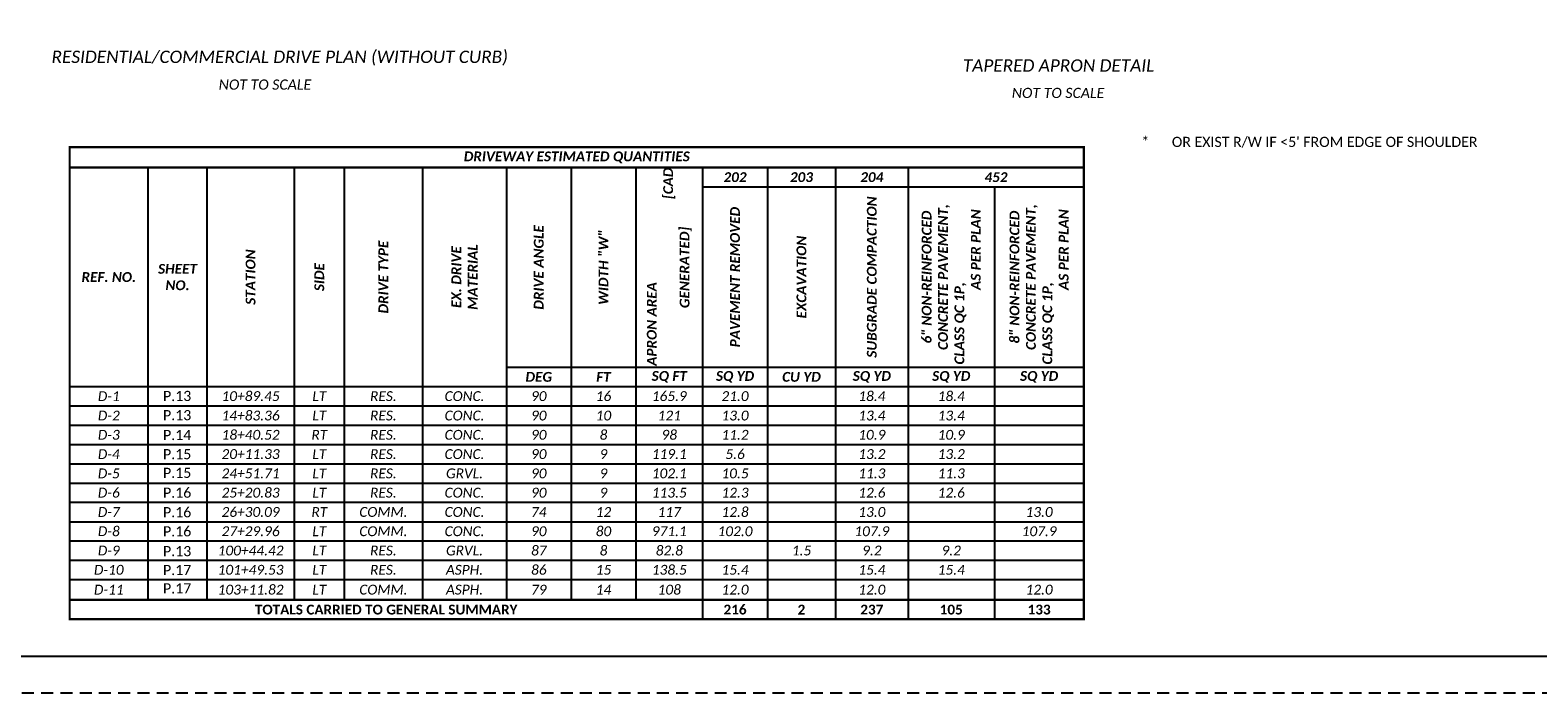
# Paper-space layout 'Layout1' of a CAD drawing. Header units: feet. Extents: x 0 to 48.5, y 0 to 22.
# Tile 2 of 4: x 11 to 31.7, y 0 to 9.1. Entities that reach past the tile are written whole.
import ezdxf
from ezdxf.enums import TextEntityAlignment as Align

# ---------------------------------------------------------------- set-up
doc = ezdxf.new("R2010")
doc.units = ezdxf.units.FT
doc.header["$MEASUREMENT"] = 0
doc.linetypes.add('cl20', pattern=[100, 5, -5, 80, -5, 5])
doc.linetypes.add('OhDOT_USTN3', pattern=[0.22, 0.165, -0.055])
for name, color, linetype in [('GE_X_CL_20', 7, 'cl20'), ('PV_P_Walk', 231, 'Continuous'), ('SH_Border', 7, 'Continuous'), ('SH_Cut_Line', 7, 'OhDOT_USTN3'), ('SH_Data', 7, 'Continuous')]:
    doc.layers.add(name, color=color, linetype=linetype)
doc.styles.add('Simplex Normal (0.14)', font='calibri.ttf', dxfattribs={"height": 0.14})
doc.styles.add('Slanted-Normal', font='calibrii.ttf', dxfattribs={"height": 0.14})
doc.styles.add('Slanted-Normal LS 0.50', font='calibrii.ttf', dxfattribs={"height": 0.14})
doc.styles.add('Slanted-Title', font='calibrii.ttf', dxfattribs={"height": 0.2})
doc.styles.add('Straight-Normal', font='calibri.ttf', dxfattribs={"height": 0.14})

# ---------------------------------------------------------------- blocks, each defined once
blk = doc.blocks.new('*A977')
at = {"layer": 'PV_P_Walk', "color": 7, "linetype": 'Continuous', "ltscale": 0.083333, "const_width": 0.0208}
blk.add_lwpolyline([(9.312, 0), (0, 0), (0, -4.333), (9.312, -4.333)], close=True, dxfattribs=at)
for points in [[(0, -0.188), (9.312, -0.188)], [(5.812, -0.188), (5.812, -4.333)], [(0, -4.156), (9.312, -4.156)]]:
    blk.add_lwpolyline(points, dxfattribs=at)
at = {"layer": 'PV_P_Walk', "color": 7, "linetype": 'Continuous', "ltscale": 0.083333}
for points in [[(0.719, -0.188), (0.719, -4.156)], [(1.26, -0.188), (1.26, -4.156)], [(2.062, -0.188), (2.062, -4.156)], [(2.521, -0.188), (2.521, -4.156)], [(3.24, -0.188), (3.24, -4.156)], [(4.01, -0.188), (4.01, -4.156)], [(4.604, -0.188), (4.604, -4.156)], [(5.198, -0.188), (5.198, -4.156)], [(6.406, -0.188), (6.406, -4.333)], [(7.031, -0.188), (7.031, -4.333)], [(7.698, -0.188), (7.698, -4.333)], [(5.812, -0.365), (9.312, -0.365)], [(8.49, -0.365), (8.49, -4.333)], [(4.01, -2.021), (9.312, -2.021)], [(0, -2.198), (9.312, -2.198)], [(0, -2.375), (9.312, -2.375)], [(0, -2.552), (9.312, -2.552)], [(0, -2.729), (9.312, -2.729)], [(0, -2.906), (9.312, -2.906)], [(0, -3.083), (9.312, -3.083)], [(0, -3.26), (9.312, -3.26)], [(0, -3.438), (9.312, -3.438)], [(0, -3.615), (9.312, -3.615)], [(0, -3.792), (9.312, -3.792)], [(0, -3.969), (9.312, -3.969)]]:
    blk.add_lwpolyline(points, dxfattribs=at)
at = {"layer": 'PV_P_Walk', "color": 7, "char_height": 0.09028, "attachment_point": 5, "style": 'Slanted-Normal'}
for s, insert in [('\\fCalibri|b1|i1|c0|p34;DRIVEWAY ESTIMATED QUANTITIES', (4.656, -0.094)), ('\\fCalibri|b1|i1|c0|p34;204', (7.365, -0.276)), ('\\fCalibri|b1|i1|c0|p34;452', (8.505, -0.276)), ('\\fCalibri|b1|i1|c0|p34;DEG', (4.307, -2.109)), ('\\fCalibri|b1|i1|c0|p34;FT', (4.901, -2.109)), ('\\fCalibri|b1|i1|c0|p34;SQ FT', (5.505, -2.109)), ('\\fCalibri|b1|i1|c0|p34;SQ YD', (6.109, -2.109)), ('\\fCalibri|b1|i1|c0|p34;CU YD', (6.719, -2.109)), ('\\fCalibri|b1|i1|c0|p34;SQ YD', (7.365, -2.109)), ('\\fCalibri|b1|i1|c0|p34;SQ YD', (8.094, -2.109)), ('\\fCalibri|b1|i1|c0|p34;SQ YD', (8.901, -2.109)), ('\\fCalibri|b0|i1|c0|p34;D-1', (0.359, -2.286)), ('\\fCalibri|b0|i1|c0|p34;10+89.45', (1.661, -2.286)), ('\\fCalibri|b0|i1|c0|p34;LT', (2.292, -2.286)), ('\\fCalibri|b0|i1|c0|p34;RES.', (2.88, -2.286)), ('\\fCalibri|b0|i1|c0|p34;CONC.', (3.625, -2.286)), ('\\fCalibri|b0|i1|c0|p34;90', (4.307, -2.286)), ('\\fCalibri|b0|i1|c0|p34;16', (4.901, -2.286)), ('\\fCalibri|b0|i1|c0|p34;165.9', (5.505, -2.286)), ('\\fCalibri|b0|i1|c0|p34;21.0', (6.109, -2.286)), ('\\fCalibri|b0|i1|c0|p34;18.4', (7.365, -2.286)), ('\\fCalibri|b0|i1|c0|p34;18.4', (8.094, -2.286)), ('\\fCalibri|b0|i1|c0|p34;D-2', (0.359, -2.464)), ('\\fCalibri|b0|i1|c0|p34;14+83.36', (1.661, -2.464)), ('\\fCalibri|b0|i1|c0|p34;LT', (2.292, -2.464)), ('\\fCalibri|b0|i1|c0|p34;RES.', (2.88, -2.464)), ('\\fCalibri|b0|i1|c0|p34;CONC.', (3.625, -2.464)), ('\\fCalibri|b0|i1|c0|p34;90', (4.307, -2.464)), ('\\fCalibri|b0|i1|c0|p34;10', (4.901, -2.464)), ('\\fCalibri|b0|i1|c0|p34;121', (5.505, -2.464)), ('\\fCalibri|b0|i1|c0|p34;13.0', (6.109, -2.464)), ('\\fCalibri|b0|i1|c0|p34;13.4', (7.365, -2.464)), ('\\fCalibri|b0|i1|c0|p34;13.4', (8.094, -2.464)), ('\\fCalibri|b0|i1|c0|p34;D-3', (0.359, -2.641)), ('\\fCalibri|b0|i1|c0|p34;18+40.52', (1.661, -2.641)), ('\\fCalibri|b0|i1|c0|p34;RT', (2.292, -2.641)), ('\\fCalibri|b0|i1|c0|p34;RES.', (2.88, -2.641)), ('\\fCalibri|b0|i1|c0|p34;CONC.', (3.625, -2.641)), ('\\fCalibri|b0|i1|c0|p34;90', (4.307, -2.641)), ('\\fCalibri|b0|i1|c0|p34;8', (4.901, -2.641)), ('\\fCalibri|b0|i1|c0|p34;98', (5.505, -2.641)), ('\\fCalibri|b0|i1|c0|p34;11.2', (6.109, -2.641)), ('\\fCalibri|b0|i1|c0|p34;10.9', (7.365, -2.641)), ('\\fCalibri|b0|i1|c0|p34;10.9', (8.094, -2.641)), ('\\fCalibri|b0|i1|c0|p34;D-4', (0.359, -2.818)), ('\\fCalibri|b0|i1|c0|p34;20+11.33', (1.661, -2.818)), ('\\fCalibri|b0|i1|c0|p34;LT', (2.292, -2.818)), ('\\fCalibri|b0|i1|c0|p34;RES.', (2.88, -2.818)), ('\\fCalibri|b0|i1|c0|p34;CONC.', (3.625, -2.818)), ('\\fCalibri|b0|i1|c0|p34;90', (4.307, -2.818)), ('\\fCalibri|b0|i1|c0|p34;9', (4.901, -2.818)), ('\\fCalibri|b0|i1|c0|p34;119.1', (5.505, -2.818)), ('\\fCalibri|b0|i1|c0|p34;5.6', (6.109, -2.818)), ('\\fCalibri|b0|i1|c0|p34;13.2', (7.365, -2.818)), ('\\fCalibri|b0|i1|c0|p34;13.2', (8.094, -2.818)), ('\\fCalibri|b0|i1|c0|p34;D-5', (0.359, -2.995)), ('\\fCalibri|b0|i1|c0|p34;24+51.71', (1.661, -2.995)), ('\\fCalibri|b0|i1|c0|p34;LT', (2.292, -2.995)), ('\\fCalibri|b0|i1|c0|p34;RES.', (2.88, -2.995)), ('\\fCalibri|b0|i1|c0|p34;GRVL.', (3.625, -2.995)), ('\\fCalibri|b0|i1|c0|p34;90', (4.307, -2.995)), ('\\fCalibri|b0|i1|c0|p34;9', (4.901, -2.995)), ('\\fCalibri|b0|i1|c0|p34;102.1', (5.505, -2.995)), ('\\fCalibri|b0|i1|c0|p34;10.5', (6.109, -2.995)), ('\\fCalibri|b0|i1|c0|p34;11.3', (7.365, -2.995)), ('\\fCalibri|b0|i1|c0|p34;11.3', (8.094, -2.995)), ('\\fCalibri|b0|i1|c0|p34;D-6', (0.359, -3.172)), ('\\fCalibri|b0|i1|c0|p34;25+20.83', (1.661, -3.172)), ('\\fCalibri|b0|i1|c0|p34;LT', (2.292, -3.172)), ('\\fCalibri|b0|i1|c0|p34;RES.', (2.88, -3.172)), ('\\fCalibri|b0|i1|c0|p34;CONC.', (3.625, -3.172)), ('\\fCalibri|b0|i1|c0|p34;90', (4.307, -3.172)), ('\\fCalibri|b0|i1|c0|p34;9', (4.901, -3.172)), ('\\fCalibri|b0|i1|c0|p34;113.5', (5.505, -3.172)), ('\\fCalibri|b0|i1|c0|p34;12.3', (6.109, -3.172)), ('\\fCalibri|b0|i1|c0|p34;12.6', (7.365, -3.172)), ('\\fCalibri|b0|i1|c0|p34;12.6', (8.094, -3.172)), ('\\fCalibri|b0|i1|c0|p34;D-7', (0.359, -3.349)), ('\\fCalibri|b0|i1|c0|p34;26+30.09', (1.661, -3.349)), ('\\fCalibri|b0|i1|c0|p34;RT', (2.292, -3.349)), ('\\fCalibri|b0|i1|c0|p34;COMM.', (2.88, -3.349)), ('\\fCalibri|b0|i1|c0|p34;CONC.', (3.625, -3.349)), ('\\fCalibri|b0|i1|c0|p34;74', (4.307, -3.349)), ('\\fCalibri|b0|i1|c0|p34;12', (4.901, -3.349)), ('\\fCalibri|b0|i1|c0|p34;117', (5.505, -3.349)), ('\\fCalibri|b0|i1|c0|p34;12.8', (6.109, -3.349)), ('\\fCalibri|b0|i1|c0|p34;13.0', (7.365, -3.349)), ('\\fCalibri|b0|i1|c0|p34;13.0', (8.901, -3.349)), ('\\fCalibri|b0|i1|c0|p34;D-8', (0.359, -3.526)), ('\\fCalibri|b0|i1|c0|p34;27+29.96', (1.661, -3.526)), ('\\fCalibri|b0|i1|c0|p34;LT', (2.292, -3.526)), ('\\fCalibri|b0|i1|c0|p34;COMM.', (2.88, -3.526)), ('\\fCalibri|b0|i1|c0|p34;CONC.', (3.625, -3.526)), ('\\fCalibri|b0|i1|c0|p34;90', (4.307, -3.526)), ('\\fCalibri|b0|i1|c0|p34;80', (4.901, -3.526)), ('\\fCalibri|b0|i1|c0|p34;971.1', (5.505, -3.526)), ('\\fCalibri|b0|i1|c0|p34;102.0', (6.109, -3.526)), ('\\fCalibri|b0|i1|c0|p34;107.9', (7.365, -3.526)), ('\\fCalibri|b0|i1|c0|p34;107.9', (8.901, -3.526)), ('\\fCalibri|b0|i1|c0|p34;D-9', (0.359, -3.703)), ('\\fCalibri|b0|i1|c0|p34;100+44.42', (1.661, -3.703)), ('\\fCalibri|b0|i1|c0|p34;LT', (2.292, -3.703)), ('\\fCalibri|b0|i1|c0|p34;RES.', (2.88, -3.703)), ('\\fCalibri|b0|i1|c0|p34;GRVL.', (3.625, -3.703)), ('\\fCalibri|b0|i1|c0|p34;87', (4.307, -3.703)), ('\\fCalibri|b0|i1|c0|p34;8', (4.901, -3.703)), ('\\fCalibri|b0|i1|c0|p34;82.8', (5.505, -3.703)), ('\\fCalibri|b0|i1|c0|p34;1.5', (6.719, -3.703)), ('\\fCalibri|b0|i1|c0|p34;9.2', (7.365, -3.703)), ('\\fCalibri|b0|i1|c0|p34;9.2', (8.094, -3.703)), ('\\fCalibri|b0|i1|c0|p34;D-10', (0.359, -3.88)), ('\\fCalibri|b0|i1|c0|p34;101+49.53', (1.661, -3.88)), ('\\fCalibri|b0|i1|c0|p34;LT', (2.292, -3.88)), ('\\fCalibri|b0|i1|c0|p34;RES.', (2.88, -3.88)), ('\\fCalibri|b0|i1|c0|p34;ASPH.', (3.625, -3.88)), ('\\fCalibri|b0|i1|c0|p34;86', (4.307, -3.88)), ('\\fCalibri|b0|i1|c0|p34;15', (4.901, -3.88)), ('\\fCalibri|b0|i1|c0|p34;138.5', (5.505, -3.88)), ('\\fCalibri|b0|i1|c0|p34;15.4', (6.109, -3.88)), ('\\fCalibri|b0|i1|c0|p34;15.4', (7.365, -3.88)), ('\\fCalibri|b0|i1|c0|p34;15.4', (8.094, -3.88)), ('\\fCalibri|b0|i1|c0|p34;D-11', (0.359, -4.062)), ('\\fCalibri|b0|i1|c0|p34;103+11.82', (1.661, -4.062)), ('\\fCalibri|b0|i1|c0|p34;LT', (2.292, -4.062)), ('\\fCalibri|b0|i1|c0|p34;COMM.', (2.88, -4.062)), ('\\fCalibri|b0|i1|c0|p34;ASPH.', (3.625, -4.062)), ('\\fCalibri|b0|i1|c0|p34;79', (4.307, -4.062)), ('\\fCalibri|b0|i1|c0|p34;14', (4.901, -4.062)), ('\\fCalibri|b0|i1|c0|p34;108', (5.505, -4.062)), ('\\fCalibri|b0|i1|c0|p34;12.0', (6.109, -4.062)), ('\\fCalibri|b0|i1|c0|p34;12.0', (7.365, -4.062)), ('\\fCalibri|b0|i1|c0|p34;12.0', (8.901, -4.062)), ('\\fCalibri|b1|i0|c0|p34;TOTALS CARRIED TO GENERAL SUMMARY', (2.906, -4.245)), ('\\fCalibri|b1|i0|c0|p34;216', (6.109, -4.245)), ('\\fCalibri|b1|i0|c0|p34;2', (6.719, -4.245)), ('\\fCalibri|b1|i0|c0|p34;237', (7.365, -4.245)), ('\\fCalibri|b1|i0|c0|p34;105', (8.094, -4.245)), ('\\fCalibri|b1|i0|c0|p34;133', (8.901, -4.245))]:
    blk.add_mtext(s, dxfattribs=dict(at, insert=insert))
for s, insert, width in [('\\fCalibri|b1|i1|c0|p34;202', (6.109, -0.276), 0.51042), ('\\fCalibri|b1|i1|c0|p34;203', (6.719, -0.276), 0.54167), ('\\fCalibri|b1|i1|c0|p34;SHEET NO.', (0.99, -1.193), 0.45833), ('\\fCalibri|b1|i1|c0|p34;REF. NO.', (0.359, -1.193), 0.63542)]:
    blk.add_mtext(s, dxfattribs=dict(at, insert=insert, width=width))
at = {"layer": 'PV_P_Walk', "color": 7, "attachment_point": 5, "rotation": 90, "style": 'Slanted-Normal'}
for s, insert, char_height, width in [('\\fCalibri|b1|i1|c0|p34;APRON AREA                                                                                    [CAD GENERATED]', (5.505, -1.104), 0.090278, 1.83333), ('\\fCalibri|b1|i1|c0|p34;SUBGRADE COMPACTION', (7.365, -1.193), 0.09028, 1.65625), ('\\fCalibri|b1|i1|c0|p34;6" NON-REINFORCED CONCRETE PAVEMENT, CLASS QC 1P,                                             AS PER PLAN', (8.094, -1.193), 0.090278, 1.65625), ('\\fCalibri|b1|i1|c0|p34;8" NON-REINFORCED CONCRETE PAVEMENT, CLASS QC 1P,                                             AS PER PLAN', (8.901, -1.193), 0.090278, 1.65625), ('\\fCalibri|b1|i1|c0|p34;PAVEMENT REMOVED', (6.109, -1.193), 0.09028, 1.65625), ('\\fCalibri|b1|i1|c0|p34;EX. DRIVE^JMATERIAL', (3.625, -1.193), 0.09028, 2.01042), ('\\fCalibri|b1|i1|c0|p34;EXCAVATION', (6.719, -1.193), 0.09028, 1.65625)]:
    blk.add_mtext(s, dxfattribs=dict(at, insert=insert, char_height=char_height, width=width))
at = {"layer": 'PV_P_Walk', "color": 7, "char_height": 0.09028, "attachment_point": 5, "rotation": 90, "style": 'Slanted-Normal'}
for s, insert in [('\\fCalibri|b1|i1|c0|p34;DRIVE ANGLE', (4.307, -1.104)), ('\\fCalibri|b1|i1|c0|p34;WIDTH "W"', (4.901, -1.104)), ('\\fCalibri|b1|i1|c0|p34;STATION', (1.661, -1.193)), ('\\fCalibri|b1|i1|c0|p34;DRIVE TYPE', (2.88, -1.193)), ('\\fCalibri|b1|i1|c0|p34;SIDE', (2.292, -1.193))]:
    blk.add_mtext(s, dxfattribs=dict(at, insert=insert))

psp = doc.layouts.get("Layout1")

# ---------------------------------------------------------------- linework, layer by layer
at = {"layer": 'SH_Border', "linetype": 'Continuous', "flags": 128}
psp.add_lwpolyline([(0.5, 21.5), (33.5, 21.5), (33.5, 0.5), (0.5, 0.5), (0.5, 21.5)], close=True, dxfattribs=at)
at = {"layer": 'SH_Cut_Line', "color": 7, "linetype": 'OhDOT_USTN3', "flags": 128}
psp.add_lwpolyline([(0, 0), (34, 0), (34, 22), (0, 22), (0, 0)], close=True, dxfattribs=at)

# ---------------------------------------------------------------- block references
at = {"layer": 'PV_P_Walk', "xscale": 1.5, "yscale": 1.5, "zscale": 1.5}
psp.add_blockref('*A977', (11.522, 7.513), dxfattribs=at)

# ---------------------------------------------------------------- texts
at = {"attachment_point": 1}
for s, width, heights, insert, char_height, style in [('{\\fCalibri|b0|i1|c0|p34;RESIDENTIAL/COMMERCIAL DRIVE PLAN (WITHOUT CURB)}', 7.08001, [0.161], (11.272, 8.841), 0.17, 'Slanted-Title'), ('NOT TO SCALE', 1.44634, [0], (13.574, 8.444), 0.14, 'Slanted-Normal LS 0.50')]:
    psp.add_mtext_dynamic_manual_height_columns(s, width=width, gutter_width=0.7, heights=heights, dxfattribs=dict(at, insert=insert, char_height=char_height, style=style))
at = {"layer": 'GE_X_CL_20', "attachment_point": 1}
for s, width, insert, char_height, style in [('TAPERED APRON DETAIL', 7.08001, (23.823, 8.721), 0.17, 'Slanted-Title'), ('NOT TO SCALE', 2.24382, (24.497, 8.329), 0.14, 'Slanted-Normal LS 0.50')]:
    psp.add_mtext_dynamic_manual_height_columns(s, width=width, gutter_width=0.7, heights=[0], dxfattribs=dict(at, insert=insert, char_height=char_height, style=style))
at = {"layer": 'GE_X_CL_20', "insert": (26.141, 7.655), "char_height": 0.14, "width": 6.86382, "attachment_point": 1, "style": 'Simplex Normal (0.14)'}
psp.add_mtext("\\pxi-3,l4,t4;{\\fCalibri|b0|i0|c0|p34;*^IOR EXIST R/W IF <5' FROM EDGE OF SHOULDER}", dxfattribs=at)
at = {"layer": 'SH_Data', "style": 'Straight-Normal'}
for s, p in [('P.13', (13.002, 4.017)), ('P.13', (13.002, 3.753)), ('P.14', (13.002, 3.48)), ('P.15', (13.002, 3.216)), ('P.15', (13.002, 2.959)), ('P.16', (13.002, 2.686)), ('P.16', (13.002, 2.417)), ('P.16', (13.002, 2.154)), ('P.13', (13.002, 1.881)), ('P.17', (13.002, 1.621)), ('P.17', (13.002, 1.368))]:
    psp.add_text(s, height=0.14, dxfattribs=at).set_placement(p, align=Align.CENTER)

doc.saveas('drawing.dxf')
